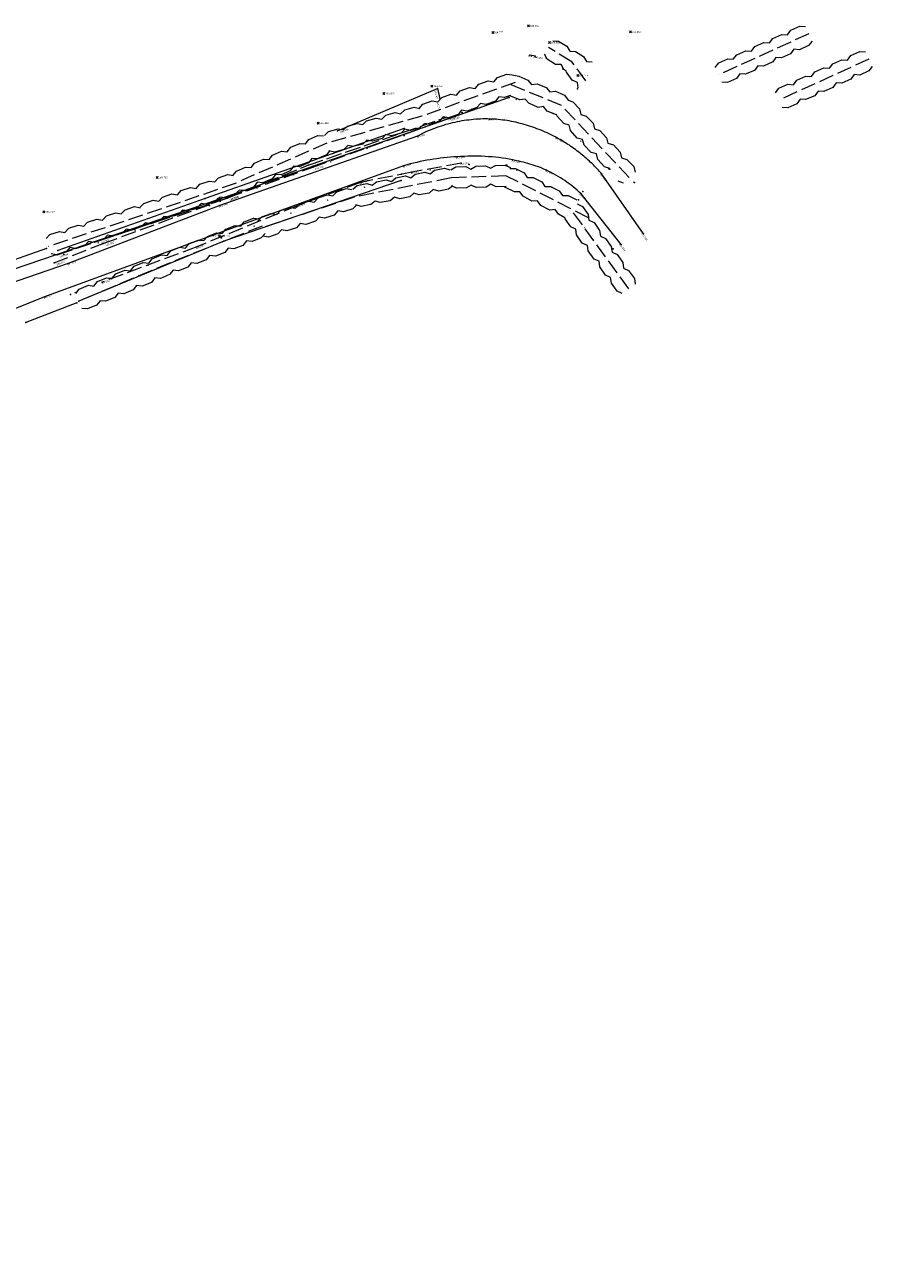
# Model space of a CAD drawing. Header units: metres. Extents: x 658718 to 659592, y 796119 to 796841.
# Tile 7 of 10: x 659312 to 659398, y 796404 to 796529. Entities that reach past the tile are written whole.
import ezdxf

# ---------------------------------------------------------------- set-up
doc = ezdxf.new("R2010")
doc.units = ezdxf.units.M
doc.header["$MEASUREMENT"] = 0
for name, pattern in [('Center line', [100, 100, 0]), ('Dashed 3-1', [2, 1.5, -0.5]), ('Dashed 4-1', [2, 1.6, -0.4]), ('Edge of Bush', [3.846153, -1.282051, -1.282051, 0, -1.282051]), ('Gate', [100, 100, 0]), ('Hedge', [100, 100, 0]), ('Power line', [100, 100, 0])]:
    doc.linetypes.add(name, pattern=pattern)
for name, color, linetype, lineweight, true_color in [('Bank Bottom', 7, 'Continuous', 0, 0xffa500), ('Bank Bottom_Text', 7, 'Continuous', 0, 0xffa500), ('Bank Top', 7, 'Continuous', 0, 0xc7c074), ('Bank Top_Text', 7, 'Continuous', 0, 0xc7c074), ('Channel', 7, 'Continuous', 0, 0xff0080), ('Channel_Text', 7, 'Continuous', 0, 0xff0080), ('Electricity Pole', 1, 'Continuous', 0, 0xff0000), ('Electricity Pole_Text', 1, 'Continuous', 0, 0xff0000), ('Finished Floor Level', 7, 'Continuous', 0, 0xffffff), ('Gate', 6, 'Continuous', 0, 0xff00ff), ('Hedge', 3, 'Continuous', 0, 0x00ff00), ('Overhead Electricity Line', 1, 'Continuous', 0, 0xff0000), ('Points', 7, 'Continuous', 0, 0xffffff), ('Road Edge', 7, 'Continuous', 0, 0xff80c0), ('Road Edge_Text', 7, 'Continuous', 0, 0xff80c0), ('Spot Level', 7, 'Continuous', 0, 0xffffff), ('Spot Level_Text', 7, 'Continuous', 0, 0xffffff), ('Vegetation Line', 7, 'Continuous', 0, 0x85c929)]:
    doc.layers.add(name, color=color, linetype=linetype, lineweight=lineweight, true_color=true_color)
doc.styles.add('0.3mm', font='micross.ttf', dxfattribs={"height": 0.3})

# ---------------------------------------------------------------- blocks, each defined once
blk = doc.blocks.new('Point')
blk.add_point((0, 0))
blk = doc.blocks.new('Spot Level-Dia cross')
at = {"color": 0}
for p, q in [((-1, 1), (1, -1)), ((-1, -1), (1, 1))]:
    blk.add_line(p, q, dxfattribs=at)
blk = doc.blocks.new('Electricity Pole-Cross circle')
at = {"color": 0}
for p, q in [((-1, 0), (1, 0)), ((0, -1), (0, 1))]:
    blk.add_line(p, q, dxfattribs=at)
blk.add_circle((0, 0), 0.9, dxfattribs=at)

msp = doc.modelspace()

# ---------------------------------------------------------------- linework, layer by layer
at = {"layer": 'Bank Bottom', "linetype": 'Dashed 3-1'}
for points in [[(659314.77, 796504.69, 165.61), (659319.74, 796506.64, 165.58), (659332.39, 796511.27, 165.19), (659340.93, 796514.35, 164.73), (659354.67, 796519.29, 164.13)], [(659355.94, 796514.76, 163.91), (659350.95, 796513.85, 164.29), (659345.78, 796512.81, 164.65), (659339.39, 796510.46, 164.86), (659329.21, 796506.3, 165.23), (659319.65, 796502.74, 165.5)]]:
    msp.add_polyline3d(points, dxfattribs=at)
at = {"layer": 'Bank Top', "linetype": 'Dashed 4-1'}
msp.add_polyline3d([(659315.09, 796505.49, 166.03), (659319.28, 796506.92, 166.03), (659332.29, 796511.22, 165.55), (659340.46, 796514.55, 165.32), (659354.38, 796519.36, 164.69)], dxfattribs=at)
at = {"layer": 'Channel', "linetype": 'Continuous'}
msp.add_line((659363.45, 796525.57, 164.14), (659362.89, 796525.67, 164.11), dxfattribs=at)
msp.add_polyline3d([(659343.45, 796518.04, 164.47), (659353.57, 796522.3, 164.41), (659353.79, 796521.26, 164.17)], dxfattribs=at)
at = {"layer": 'Finished Floor Level', "color": 96, "linetype": 'Hedge', "true_color": 0x008000}
for points in [[(659350.18, 796518.25, 164.34), (659330.06, 796511.17, 165.28), (659315.15, 796505.93, 165.58)], [(659349.88, 796513.02, 164.44), (659331.93, 796506.88, 165.07), (659317.28, 796500.82, 165.37)]]:
    msp.add_polyline3d(points, dxfattribs=at)
at = {"layer": 'Gate', "linetype": 'Gate', "ltscale": 0.2}
for p, q in [((659313.99, 796506.14, 165.65), (659308.88, 796504.31, 165.77)), ((659317.09, 796500.65, 165.4), (659311.91, 796498.65, 165.57))]:
    msp.add_line(p, q, dxfattribs=at)
at = {"layer": 'Hedge', "linetype": 'Dashed 3-1'}
for p, q in [((659391.11, 796527.83, 160.26), (659382, 796523.68, 160.26)), ((659367.15, 796524.99), (659364.79, 796526.44)), ((659368.57, 796523.09), (659367.15, 796524.99)), ((659397.2, 796525.27, 160.26), (659388.09, 796521.12, 160.26)), ((659361.4, 796522.91, 160.26), (659351.98, 796519.51, 160.26)), ((659366.1, 796520.59, 160.26), (659360.9, 796522.72, 160.26)), ((659351.98, 796519.51, 160.26), (659342.35, 796516.78, 160.26)), ((659372.95, 796513.3, 160.26), (659366.1, 796520.59, 160.26)), ((659342.35, 796516.78, 160.26), (659333.19, 796512.76, 160.26)), ((659354.95, 796513.27, 164.94), (659345.13, 796511.33, 164.94)), ((659360.48, 796513.48, 164.94), (659354.95, 796513.27, 164.94)), ((659368.84, 796509.23, 164.94), (659360.48, 796513.48, 164.94)), ((659333.19, 796512.74, 160.26), (659323.73, 796509.49, 160.26)), ((659345.13, 796511.33, 164.94), (659335.64, 796508.15, 164.94)), ((659372.9, 796502.04, 164.94), (659367.03, 796510.15, 164.94)), ((659323.73, 796509.49, 160.26), (659314.22, 796506.35, 160.26)), ((659335.81, 796508.39, 165.37), (659326.51, 796504.68, 165.37)), ((659326.51, 796504.68, 165.37), (659317.28, 796500.82, 165.37))]:
    msp.add_line(p, q, dxfattribs=at)
at = {"layer": 'Hedge'}
for points, elevation in [([(659381.66, 796524.43), (659382.01, 796524.89), (659382.91, 796525.3), (659383.48, 796525.26), (659383.83, 796525.71), (659384.73, 796526.12), (659385.31, 796526.09), (659385.65, 796526.54), (659386.55, 796526.95), (659387.13, 796526.91), (659387.47, 796527.37), (659388.38, 796527.77), (659388.95, 796527.73), (659389.29, 796528.19), (659390.2, 796528.61), (659390.77, 796528.56)], 160.26), ([(659391.44, 796527.09), (659391.09, 796526.64), (659390.18, 796526.23), (659389.6, 796526.27), (659389.28, 796525.8), (659388.35, 796525.4), (659387.78, 796525.45), (659387.46, 796524.99), (659386.53, 796524.56), (659385.96, 796524.6), (659385.63, 796524.14), (659384.69, 796523.75), (659384.14, 796523.78), (659383.8, 796523.33), (659382.9, 796522.92), (659382.33, 796522.95)], 160.26), ([(659387.75, 796521.87), (659388.1, 796522.33), (659389, 796522.74), (659389.57, 796522.69), (659389.92, 796523.15), (659390.82, 796523.56), (659391.4, 796523.53), (659391.74, 796523.98), (659392.64, 796524.39), (659393.22, 796524.35), (659393.56, 796524.81), (659394.47, 796525.21), (659395.04, 796525.17), (659395.38, 796525.63), (659396.29, 796526.04), (659396.86, 796526)], 160.26), ([(659397.53, 796524.53), (659397.18, 796524.08), (659396.27, 796523.66), (659395.69, 796523.71), (659395.37, 796523.24), (659394.44, 796522.84), (659393.87, 796522.89), (659393.55, 796522.42), (659392.62, 796522), (659392.05, 796522.04), (659391.72, 796521.58), (659390.78, 796521.18), (659390.23, 796521.22), (659389.89, 796520.77), (659388.99, 796520.36), (659388.42, 796520.39)], 160.26), ([(659351.71, 796520.28), (659352.09, 796520.71), (659353.03, 796521.05), (659353.59, 796520.96), (659353.98, 796521.39), (659354.91, 796521.72), (659355.48, 796521.64), (659355.85, 796522.06), (659356.79, 796522.4), (659357.36, 796522.31), (659357.74, 796522.74), (659358.67, 796523.07), (659359.24, 796522.99), (659359.61, 796523.41), (659360.56, 796523.75), (659361.12, 796523.67)], 160.26), ([(659361.12, 796523.67), (659361.78, 796523.54), (659362.7, 796523.16), (659363.06, 796522.72), (659363.63, 796522.78), (659364.55, 796522.4), (659364.92, 796521.97), (659365.48, 796522.02), (659366.4, 796521.64), (659366.79, 796521.12)], 160.26), ([(659360.92, 796521.59), (659360.34, 796521.38), (659359.77, 796521.47), (659359.41, 796521.03), (659358.45, 796520.7), (659357.89, 796520.8), (659357.53, 796520.37), (659356.57, 796520.02), (659356, 796520.11), (659355.65, 796519.68), (659354.67, 796519.35), (659354.12, 796519.44), (659353.75, 796519.01), (659352.82, 796518.67), (659352.25, 796518.76)], 160.26), ([(659365.62, 796519.64), (659365.59, 796519.64), (659364.65, 796520.02), (659364.28, 796520.47), (659363.73, 796520.39), (659362.79, 796520.81), (659362.44, 796521.23), (659361.87, 796521.17), (659360.96, 796521.54), (659360.92, 796521.59)], 160.26), ([(659366.79, 796521.12), (659367.24, 796520.97), (659367.92, 796520.24), (659368.07, 796519.69), (659368.61, 796519.51), (659369.29, 796518.79), (659369.44, 796518.23), (659369.98, 796518.05), (659370.66, 796517.33), (659370.8, 796516.77), (659371.35, 796516.6), (659372.02, 796515.87), (659372.17, 796515.31), (659372.71, 796515.14), (659373.4, 796514.41), (659373.54, 796513.85)], 160.26), ([(659342.13, 796517.56), (659342.54, 796517.96), (659343.5, 796518.24), (659344.06, 796518.11), (659344.47, 796518.51), (659345.43, 796518.78), (659345.99, 796518.66), (659346.39, 796519.05), (659347.35, 796519.32), (659347.91, 796519.2), (659348.32, 796519.6), (659349.28, 796519.87), (659349.83, 796519.74), (659350.24, 796520.14), (659351.2, 796520.42), (659351.76, 796520.29)], 160.26), ([(659371.02, 796514.1), (659370.99, 796514.22), (659370.45, 796514.38), (659369.76, 796515.13), (659369.63, 796515.69), (659369.09, 796515.84), (659368.39, 796516.58), (659368.24, 796517.14), (659367.7, 796517.3), (659367.02, 796518.06), (659366.88, 796518.6), (659366.34, 796518.77), (659365.66, 796519.5), (659365.62, 796519.64)], 160.26), ([(659352.2, 796518.73), (659351.78, 796518.34), (659350.82, 796518.07), (659350.26, 796518.19), (659349.87, 796517.78), (659348.89, 796517.52), (659348.33, 796517.66), (659347.95, 796517.25), (659346.97, 796516.97), (659346.41, 796517.09), (659346.02, 796516.69), (659345.03, 796516.43), (659344.48, 796516.55), (659344.08, 796516.15), (659343.13, 796515.88), (659342.57, 796516)], 160.26), ([(659332.86, 796513.5), (659333.21, 796513.96), (659334.13, 796514.36), (659334.7, 796514.31), (659335.05, 796514.76), (659335.96, 796515.16), (659336.53, 796515.12), (659336.88, 796515.56), (659337.79, 796515.96), (659338.36, 796515.91), (659338.71, 796516.36), (659339.62, 796516.76), (659340.2, 796516.71), (659340.54, 796517.16), (659341.46, 796517.57), (659342.03, 796517.52)], 160.26), ([(659342.68, 796516.04), (659342.32, 796515.59), (659341.4, 796515.19), (659340.83, 796515.24), (659340.5, 796514.78), (659339.56, 796514.38), (659338.99, 796514.44), (659338.67, 796513.98), (659337.74, 796513.57), (659337.16, 796513.62), (659336.83, 796513.17), (659335.88, 796512.78), (659335.33, 796512.82), (659334.99, 796512.37), (659334.08, 796511.98), (659333.51, 796512.02)], 160.26), ([(659354.92, 796514.09), (659355.42, 796514.38), (659356.41, 796514.42), (659356.92, 796514.16), (659357.42, 796514.45), (659358.41, 796514.49), (659358.93, 796514.24), (659359.42, 796514.53), (659360.41, 796514.56), (659360.92, 796514.31), (659360.98, 796514.34)], 164.94), ([(659323.46, 796510.26), (659323.85, 796510.68), (659324.8, 796511.01), (659325.36, 796510.91), (659325.75, 796511.33), (659326.69, 796511.65), (659327.25, 796511.57), (659327.64, 796511.98), (659328.58, 796512.3), (659329.14, 796512.21), (659329.53, 796512.63), (659330.47, 796512.95), (659331.04, 796512.86), (659331.42, 796513.28), (659332.36, 796513.61), (659332.93, 796513.51)], 160.26), ([(659344.98, 796512.13), (659345.42, 796512.49), (659346.4, 796512.69), (659346.94, 796512.52), (659347.39, 796512.88), (659348.36, 796513.07), (659348.91, 796512.91), (659349.35, 796513.27), (659350.32, 796513.46), (659350.87, 796513.29), (659351.31, 796513.66), (659352.28, 796513.85), (659352.83, 796513.68), (659353.26, 796514.04), (659354.25, 796514.24), (659354.79, 796514.07)], 164.94), ([(659360.86, 796514.21), (659361.43, 796514.22), (659362.32, 796513.77), (659362.64, 796513.3), (659363.22, 796513.31), (659364.1, 796512.86), (659364.43, 796512.39), (659365, 796512.41), (659365.88, 796511.96), (659366.21, 796511.48), (659366.78, 796511.5), (659367.66, 796511.04)], 164.94), ([(659335.38, 796508.92), (659335.78, 796509.34), (659336.72, 796509.66), (659337.29, 796509.56), (659337.68, 796509.98), (659338.62, 796510.29), (659339.19, 796510.2), (659339.57, 796510.61), (659340.51, 796510.92), (659341.08, 796510.83), (659341.47, 796511.24), (659342.41, 796511.56), (659342.98, 796511.46), (659343.36, 796511.87), (659344.31, 796512.19), (659344.88, 796512.09)], 164.94), ([(659355.11, 796512.48), (659354.66, 796512.12), (659353.68, 796511.93), (659353.13, 796512.1), (659352.7, 796511.72), (659351.71, 796511.54), (659351.16, 796511.72), (659350.75, 796511.34), (659349.75, 796511.14), (659349.2, 796511.31), (659348.78, 796510.94), (659347.77, 796510.77), (659347.24, 796510.93), (659346.81, 796510.57), (659345.83, 796510.37), (659345.29, 796510.54)], 164.94), ([(659360.5, 796512.4), (659359.48, 796512.36), (659358.96, 796512.62), (659358.49, 796512.32), (659357.47, 796512.31), (659356.97, 796512.55), (659356.48, 796512.26), (659355.49, 796512.22), (659354.98, 796512.47)], 164.94), ([(659366.44, 796509.24), (659365.78, 796509.59), (659365.47, 796510.06), (659364.91, 796510.02), (659364, 796510.48), (659363.67, 796510.96), (659363.11, 796510.92), (659362.21, 796511.41), (659361.9, 796511.87), (659361.33, 796511.85), (659360.45, 796512.3), (659360.38, 796512.4)], 164.94), ([(659362.49, 796512.47), (659362.48, 796512.47)], 164.94), ([(659372.36, 796512.75), (659371.82, 796512.94)], 160.26), ([(659333.46, 796511.98), (659333.06, 796511.56), (659332.12, 796511.24), (659331.54, 796511.33), (659331.18, 796510.9), (659330.21, 796510.59), (659329.65, 796510.69), (659329.29, 796510.26), (659328.33, 796509.93), (659327.76, 796510.02), (659327.39, 796509.6), (659326.42, 796509.29), (659325.87, 796509.38), (659325.49, 796508.96), (659324.55, 796508.64), (659323.99, 796508.73)], 160.26), ([(659313.97, 796507.13), (659314.36, 796507.55), (659315.31, 796507.86), (659315.87, 796507.76), (659316.27, 796508.17), (659317.21, 796508.48), (659317.78, 796508.39), (659318.17, 796508.8), (659319.11, 796509.11), (659319.67, 796509), (659320.06, 796509.42), (659321.01, 796509.73), (659321.57, 796509.63), (659321.96, 796510.04), (659322.91, 796510.36), (659323.48, 796510.25)], 160.26), ([(659345.39, 796510.56), (659344.99, 796510.15), (659344.04, 796509.83), (659343.47, 796509.93), (659343.1, 796509.5), (659342.14, 796509.19), (659341.58, 796509.3), (659341.21, 796508.88), (659340.25, 796508.55), (659339.68, 796508.65), (659339.31, 796508.23), (659338.33, 796507.93), (659337.78, 796508.02), (659337.4, 796507.61), (659336.46, 796507.29), (659335.9, 796507.39)], 164.94), ([(659367.7, 796510.63), (659368.21, 796510.38), (659368.8, 796509.57), (659368.87, 796509), (659369.39, 796508.75), (659369.96, 796507.95), (659370.05, 796507.38), (659370.56, 796507.14), (659371.14, 796506.33), (659371.21, 796505.76), (659371.73, 796505.52), (659372.31, 796504.71), (659372.38, 796504.14), (659372.89, 796503.9), (659373.48, 796503.09), (659373.56, 796502.52)], 164.94), ([(659323.98, 796508.72), (659323.58, 796508.31), (659322.63, 796507.99), (659322.06, 796508.1), (659321.69, 796507.67), (659320.72, 796507.37), (659320.16, 796507.48), (659319.8, 796507.06), (659318.83, 796506.74), (659318.26, 796506.84), (659317.89, 796506.42), (659316.91, 796506.12), (659316.36, 796506.22), (659315.98, 796505.81), (659315.03, 796505.49), (659314.47, 796505.59)], 160.26), ([(659326.21, 796505.44), (659326.58, 796505.88), (659327.51, 796506.25), (659328.07, 796506.18), (659328.44, 796506.62), (659329.36, 796506.99), (659329.93, 796506.93), (659330.3, 796507.36), (659331.22, 796507.73), (659331.79, 796507.66), (659332.15, 796508.1), (659333.08, 796508.46), (659333.65, 796508.4), (659334.01, 796508.84), (659334.94, 796509.21), (659335.51, 796509.14)], 165.37), ([(659372.25, 796501.57), (659371.73, 796501.83), (659371.15, 796502.64), (659371.07, 796503.21), (659370.55, 796503.44), (659369.97, 796504.27), (659369.91, 796504.84), (659369.39, 796505.05), (659368.79, 796505.88), (659368.72, 796506.45), (659368.2, 796506.68), (659367.63, 796507.52), (659367.55, 796508.07), (659367.04, 796508.31), (659366.46, 796509.12), (659366.44, 796509.24)], 164.94), ([(659368.47, 796508.22), (659368.41, 796508.25)], 164.94), ([(659336.11, 796507.64), (659335.73, 796507.2), (659334.8, 796506.83), (659334.23, 796506.9), (659333.88, 796506.45), (659332.94, 796506.09), (659332.37, 796506.17), (659332.03, 796505.72), (659331.09, 796505.34), (659330.51, 796505.41), (659330.17, 796504.97), (659329.21, 796504.61), (659328.65, 796504.68), (659328.3, 796504.24), (659327.37, 796503.87), (659326.81, 796503.94)], 165.37), ([(659316.96, 796501.57), (659317.32, 796502.02), (659318.25, 796502.41), (659318.81, 796502.34), (659319.18, 796502.79), (659320.09, 796503.17), (659320.66, 796503.13), (659321.02, 796503.56), (659321.93, 796503.94), (659322.5, 796503.88), (659322.86, 796504.33), (659323.78, 796504.71), (659324.35, 796504.65), (659324.71, 796505.1), (659325.63, 796505.49), (659326.2, 796505.43)], 165.37), ([(659326.82, 796503.93), (659326.45, 796503.49), (659325.53, 796503.11), (659324.96, 796503.17), (659324.62, 796502.71), (659323.68, 796502.33), (659323.11, 796502.4), (659322.78, 796501.95), (659321.84, 796501.56), (659321.26, 796501.62), (659320.93, 796501.17), (659319.97, 796500.8), (659319.42, 796500.85), (659319.07, 796500.41), (659318.15, 796500.03), (659317.59, 796500.08)], 165.37)]:
    msp.add_lwpolyline(points, dxfattribs=dict(at, elevation=elevation))
for points in [[(659365.22, 796527.14), (659365.8, 796527.1), (659366.65, 796526.58), (659366.93, 796526.08), (659367.5, 796526.05), (659368.34, 796525.53), (659368.64, 796525.04), (659369.2, 796525)], [(659366.58, 796524.09), (659366.35, 796524.24), (659366.07, 796524.72), (659365.5, 796524.74), (659364.66, 796525.27), (659364.37, 796525.76)], [(659367.79, 796522.37), (659367.71, 796522.92), (659367.19, 796523.15), (659366.6, 796523.94), (659366.58, 796524.09)]]:
    msp.add_lwpolyline(points, dxfattribs=at)
at = {"layer": 'Overhead Electricity Line', "linetype": 'Power line', "ltscale": 0.5}
msp.add_polyline3d([(659360.79, 796521.4, 163.51), (659331.39, 796511.08, 165.26), (659291.57, 796497.51, 166.77), (659248.92, 796482.59, 166.34), (659218.84, 796472.15, 164.69), (659186.69, 796461.4, 162.36), (659155.35, 796450.83, 159.41), (659104.34, 796430.49, 157.53), (659061.13, 796411.56, 158.17), (659029.51, 796397.29, 158.71), (658990.28, 796380.08, 159.36), (658940.93, 796356.36, 161.06), (658896.35, 796335.4, 161.64), (658875.24, 796319.12, 159.68), (658840.99, 796276.85, 152.88), (658812.5, 796240.97, 148.01), (658793.25, 796208.78, 143.85), (658756.31, 796160.16, 139.97), (658732.37, 796129.97, 138.73)], dxfattribs=at)
at = {"layer": 'Road Edge', "linetype": 'Center line'}
for points in [[(659374.39, 796507.63, 161.54), (659370.19, 796513.64, 162.17), (659370.07, 796513.78, 162.19), (659369.95, 796513.91, 162.21), (659369.83, 796514.05, 162.24), (659369.7, 796514.18, 162.26), (659369.58, 796514.32, 162.28), (659369.45, 796514.45, 162.3), (659369.32, 796514.58, 162.32), (659369.19, 796514.71, 162.34), (659369.05, 796514.83, 162.36), (659368.92, 796514.96, 162.39), (659368.78, 796515.08, 162.41), (659368.65, 796515.21, 162.43), (659368.51, 796515.33, 162.45), (659368.37, 796515.45, 162.47), (659368.23, 796515.57, 162.49), (659368.08, 796515.68, 162.51), (659367.94, 796515.8, 162.54), (659367.8, 796515.91, 162.56), (659367.65, 796516.02, 162.58), (659367.5, 796516.13, 162.6), (659367.35, 796516.24, 162.62), (659367.2, 796516.35, 162.64), (659367.05, 796516.45, 162.66), (659366.9, 796516.56, 162.69), (659366.74, 796516.66, 162.71), (659366.59, 796516.76, 162.73), (659366.43, 796516.85, 162.75), (659366.28, 796516.95, 162.77), (659366.12, 796517.04, 162.79), (659365.96, 796517.14, 162.81), (659365.8, 796517.23, 162.84), (659365.64, 796517.31, 162.86), (659365.45, 796517.42, 162.89), (659365.25, 796517.52, 162.91), (659365.05, 796517.62, 162.94), (659364.85, 796517.72, 162.97), (659364.65, 796517.81, 163), (659364.45, 796517.9, 163.03), (659364.24, 796517.99, 163.06), (659364.03, 796518.08, 163.09), (659363.83, 796518.16, 163.12), (659363.62, 796518.24, 163.14), (659363.41, 796518.32, 163.17), (659363.2, 796518.39, 163.2), (659362.98, 796518.47, 163.23), (659362.77, 796518.54, 163.26), (659362.56, 796518.6, 163.29), (659362.34, 796518.67, 163.32), (659362.13, 796518.73, 163.35), (659361.91, 796518.78, 163.38), (659361.69, 796518.84, 163.4), (659361.47, 796518.89, 163.43), (659361.26, 796518.94, 163.46), (659361.04, 796518.98, 163.49), (659360.82, 796519.02, 163.52), (659360.6, 796519.06, 163.55), (659360.38, 796519.09, 163.58), (659360.16, 796519.12, 163.61), (659359.94, 796519.15, 163.63), (659359.71, 796519.17, 163.66), (659359.49, 796519.19, 163.69), (659359.27, 796519.21, 163.72), (659359.05, 796519.22, 163.75), (659358.83, 796519.22, 163.78), (659358.6, 796519.23, 163.79), (659358.36, 796519.23, 163.81), (659358.13, 796519.23, 163.83), (659357.89, 796519.22, 163.84), (659357.65, 796519.21, 163.86), (659357.42, 796519.19, 163.87), (659357.18, 796519.17, 163.89), (659356.95, 796519.15, 163.91), (659356.71, 796519.12, 163.92), (659356.48, 796519.09, 163.94), (659356.24, 796519.06, 163.96), (659356.01, 796519.02, 163.97), (659355.77, 796518.98, 163.99), (659355.54, 796518.93, 164.01), (659355.31, 796518.88, 164.02), (659355.07, 796518.83, 164.04), (659354.84, 796518.77, 164.06), (659354.61, 796518.71, 164.07), (659354.38, 796518.65, 164.09), (659354.15, 796518.58, 164.11), (659353.93, 796518.51, 164.12), (659353.7, 796518.43, 164.14), (659353.48, 796518.35, 164.15), (659353.26, 796518.27, 164.17), (659353.04, 796518.19, 164.19), (659352.82, 796518.1, 164.2), (659352.6, 796518.01, 164.22), (659352.38, 796517.91, 164.24), (659352.17, 796517.81, 164.25), (659351.96, 796517.71, 164.27), (659351.75, 796517.6, 164.29), (659351.54, 796517.49, 164.3), (659331.55, 796510.47, 165.15), (659316.21, 796504.63, 165.58), (659306.52, 796501.3, 165.96)], [(659372.14, 796506.55, 161.55), (659368.08, 796511.66, 162.11), (659367.89, 796511.84, 162.15), (659367.69, 796512.02, 162.18), (659367.49, 796512.19, 162.21), (659367.28, 796512.36, 162.24), (659367.08, 796512.52, 162.27), (659366.86, 796512.68, 162.3), (659366.65, 796512.84, 162.33), (659366.43, 796512.99, 162.36), (659366.21, 796513.14, 162.39), (659365.99, 796513.28, 162.42), (659365.76, 796513.42, 162.45), (659365.53, 796513.56, 162.48), (659365.3, 796513.69, 162.51), (659365.06, 796513.81, 162.55), (659364.83, 796513.93, 162.58), (659364.59, 796514.04, 162.61), (659364.38, 796514.13, 162.65), (659364.18, 796514.22, 162.68), (659363.97, 796514.31, 162.72), (659363.76, 796514.39, 162.76), (659363.55, 796514.46, 162.8), (659363.33, 796514.53, 162.84), (659363.12, 796514.6, 162.88), (659362.9, 796514.67, 162.92), (659362.69, 796514.73, 162.96), (659362.47, 796514.79, 162.99), (659362.25, 796514.85, 163.03), (659362.03, 796514.9, 163.07), (659361.81, 796514.95, 163.11), (659361.59, 796515, 163.15), (659361.15, 796515.09, 163.23), (659360.81, 796515.16, 163.27), (659360.46, 796515.22, 163.32), (659360.12, 796515.27, 163.37), (659359.77, 796515.32, 163.41), (659359.42, 796515.36, 163.46), (659359.07, 796515.39, 163.51), (659358.72, 796515.41, 163.55), (659358.37, 796515.43, 163.6), (659358.01, 796515.45, 163.64), (659357.66, 796515.46, 163.69), (659357.31, 796515.46, 163.74), (659356.96, 796515.46, 163.78), (659356.61, 796515.45, 163.83), (659356.25, 796515.44, 163.88), (659355.9, 796515.43, 163.92), (659355.55, 796515.41, 163.97), (659355.21, 796515.39, 164), (659354.87, 796515.36, 164.02), (659354.52, 796515.33, 164.05), (659354.18, 796515.3, 164.08), (659353.84, 796515.26, 164.11), (659353.5, 796515.21, 164.13), (659353.15, 796515.16, 164.16), (659352.81, 796515.11, 164.19), (659352.47, 796515.05, 164.22), (659352.14, 796514.98, 164.24), (659351.8, 796514.91, 164.27), (659351.46, 796514.84, 164.3), (659351.13, 796514.76, 164.33), (659350.79, 796514.68, 164.35), (659350.46, 796514.59, 164.38), (659350.13, 796514.5, 164.41), (659330.87, 796507.47, 165.15), (659313.81, 796501.26, 165.65), (659307.57, 796498.75, 165.91)]]:
    msp.add_polyline3d(points, dxfattribs=at)
at = {"layer": 'Vegetation Line', "linetype": 'Edge of Bush'}
for points in [[(659364.54, 796525.39, 164.32), (659366.24, 796524.29, 164.3), (659367.72, 796522.27, 164.3)], [(659373.48, 796512.79, 161.85), (659370.88, 796514.18, 162.01), (659365.25, 796519.77, 163.07), (659360.74, 796521.49, 163.55), (659356.06, 796519.88, 164.01), (659350.18, 796517.57, 164.37), (659330.49, 796510.49, 165.22), (659315.77, 796505.54, 165.64)], [(659365.2, 796512.3, 162.39), (659360.56, 796514.55, 163.19), (659356.77, 796514.62, 163.84), (659349.92, 796513.63, 164.39), (659331.7, 796507.21, 165.21), (659316.43, 796501.49, 165.45)]]:
    msp.add_polyline3d(points, dxfattribs=at)

# ---------------------------------------------------------------- block references
at = {"layer": 'Bank Bottom_Text', "linetype": 'Continuous'}
for p in [(659354.67, 796519.29, 164.13), (659355.94, 796514.76, 163.91), (659340.93, 796514.35, 164.73), (659350.95, 796513.85, 164.29), (659345.78, 796512.81, 164.65), (659332.39, 796511.27, 165.19), (659339.39, 796510.46, 164.86), (659319.74, 796506.64, 165.58), (659329.21, 796506.3, 165.23), (659314.77, 796504.69, 165.61), (659319.65, 796502.74, 165.5)]:
    msp.add_blockref('Point', p, dxfattribs=at)
at = {"layer": 'Bank Top_Text', "linetype": 'Continuous'}
for p in [(659354.38, 796519.36, 164.69), (659340.46, 796514.55, 165.32), (659332.29, 796511.22, 165.55), (659319.28, 796506.92, 166.03), (659315.09, 796505.49, 166.03)]:
    msp.add_blockref('Point', p, dxfattribs=at)
at = {"layer": 'Channel_Text', "linetype": 'Continuous'}
for p in [(659362.89, 796525.67, 164.11), (659363.45, 796525.57, 164.14), (659353.57, 796522.3, 164.41), (659353.79, 796521.26, 164.17), (659343.45, 796518.04, 164.47)]:
    msp.add_blockref('Point', p, dxfattribs=at)
at = {"layer": 'Electricity Pole', "color": 7, "linetype": 'Continuous', "lineweight": -3, "true_color": 0xffffff, "xscale": 0.1500000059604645, "yscale": 0.1500000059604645}
msp.add_blockref('Electricity Pole-Cross circle', (659331.4, 796511.09, 165.23), dxfattribs=at)
at = {"layer": 'Electricity Pole', "linetype": 'Continuous'}
msp.add_blockref('Point', (659331.4, 796511.09, 165.23), dxfattribs=at)
at = {"layer": 'Gate', "linetype": 'Continuous'}
for p in [(659313.99, 796506.14, 165.65), (659317.09, 796500.65, 165.4), (659311.91, 796498.65, 165.57)]:
    msp.add_blockref('Point', p, dxfattribs=at)
at = {"layer": 'Hedge', "linetype": 'Continuous'}
for p in [(659350.18, 796518.25, 164.34), (659349.88, 796513.02, 164.44), (659330.06, 796511.17, 165.28), (659315.15, 796505.93, 165.58), (659331.93, 796506.88, 165.07), (659317.28, 796500.82, 165.37)]:
    msp.add_blockref('Point', p, dxfattribs=at)
at = {"layer": 'Overhead Electricity Line', "linetype": 'Continuous'}
for p in [(659360.79, 796521.4, 163.51), (659331.39, 796511.08, 165.26)]:
    msp.add_blockref('Point', p, dxfattribs=at)
at = {"layer": 'Points', "linetype": 'Continuous'}
msp.add_blockref('Point', (659368.27, 796511.88, 162.03), dxfattribs=at)
at = {"layer": 'Road Edge_Text', "linetype": 'Continuous'}
for p in [(659358.83, 796519.22, 163.78), (659351.54, 796517.49, 164.3), (659365.64, 796517.31, 162.86), (659350.13, 796514.5, 164.41), (659355.55, 796515.41, 163.97), (659361.15, 796515.09, 163.23), (659364.59, 796514.04, 162.61), (659370.19, 796513.64, 162.17), (659368.08, 796511.66, 162.11), (659331.55, 796510.47, 165.15), (659330.87, 796507.47, 165.15), (659374.39, 796507.63, 161.54), (659372.14, 796506.55, 161.55), (659316.21, 796504.63, 165.58), (659313.81, 796501.26, 165.65)]:
    msp.add_blockref('Point', p, dxfattribs=at)
at = {"layer": 'Spot Level', "color": 18, "linetype": 'Continuous', "lineweight": -3, "true_color": 0x000000, "xscale": 0.1000000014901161, "yscale": 0.1000000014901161}
for p in [(659362.77, 796528.65, 164.6), (659359.14, 796527.98, 164.78), (659364.9, 796526.94, 164.51), (659373.07, 796528.04, 164.11), (659367.74, 796523.61, 164.24), (659352.99, 796522.54, 164.76), (659348.13, 796521.8, 165), (659341.48, 796518.81, 165.31), (659325.19, 796513.32, 165.73), (659313.75, 796509.84, 166.24), (659331.52, 796507.37, 165.17)]:
    msp.add_blockref('Spot Level-Dia cross', p, dxfattribs=at)
at = {"layer": 'Spot Level', "linetype": 'Continuous'}
for p in [(659362.77, 796528.65, 164.6), (659359.14, 796527.98, 164.78), (659373.07, 796528.04, 164.11), (659364.9, 796526.94, 164.51), (659367.74, 796523.61, 164.24), (659352.99, 796522.54, 164.76), (659348.13, 796521.8, 165), (659341.48, 796518.81, 165.31), (659325.19, 796513.32, 165.73), (659313.75, 796509.84, 166.24), (659331.52, 796507.37, 165.17)]:
    msp.add_blockref('Point', p, dxfattribs=at)
at = {"layer": 'Vegetation Line', "linetype": 'Continuous'}
for p in [(659364.54, 796525.39, 164.32), (659366.24, 796524.29, 164.3), (659367.72, 796522.27, 164.3), (659360.74, 796521.49, 163.55), (659356.06, 796519.88, 164.01), (659365.25, 796519.77, 163.07), (659350.18, 796517.57, 164.37), (659356.77, 796514.62, 163.84), (659360.56, 796514.55, 163.19), (659349.92, 796513.63, 164.39), (659370.88, 796514.18, 162.01), (659373.48, 796512.79, 161.85), (659367.81, 796511.04, 161.94), (659330.49, 796510.49, 165.22), (659331.7, 796507.21, 165.21), (659371.31, 796506.1, 161.47), (659315.77, 796505.54, 165.64), (659316.43, 796501.49, 165.45)]:
    msp.add_blockref('Point', p, dxfattribs=at)

# ---------------------------------------------------------------- texts
at = {"layer": 'Bank Bottom_Text', "style": '0.3mm'}
for s, rotation, p in [('164.129', 19.7921, (659354.93, 796519.01, 164.13)), ('164.728', 19.7921, (659341.19, 796514.06, 164.73)), ('163.907', 370.2454, (659355.82, 796514.55, 163.91)), ('164.291', 371.3773, (659350.84, 796513.65, 164.29)), ('164.647', 380.2293, (659345.7, 796512.59, 164.65)), ('165.188', 19.8219, (659332.66, 796510.99, 165.19)), ('164.861', 382.2129, (659339.32, 796510.24, 164.86)), ('165.582', 20.1058, (659320.01, 796506.36, 165.58)), ('165.232', 380.4242, (659329.13, 796506.08, 165.23)), ('165.612', 21.4959, (659315.04, 796504.41, 165.61)), ('165.502', 380.4242, (659319.57, 796502.52, 165.5))]:
    msp.add_text(s, height=0.18, rotation=rotation, dxfattribs=at).set_placement(p)
at = {"layer": 'Bank Top_Text', "style": '0.3mm'}
for s, rotation, p in [('164.687', 19.0754, (659354.64, 796519.07, 164.69)), ('165.321', 19.0754, (659340.72, 796514.25, 165.32)), ('165.550', 22.1759, (659332.56, 796510.94, 165.55)), ('166.031', 18.2656, (659319.53, 796506.63, 166.03)), ('166.034', 18.8881, (659315.35, 796505.19, 166.03))]:
    msp.add_text(s, height=0.18, rotation=rotation, dxfattribs=at).set_placement(p)
at = {"layer": 'Channel_Text', "style": '0.3mm'}
for s, rotation, p in [('164.106', 350.2199, (659362.71, 796525.52, 164.11)), ('164.144', 350.2199, (659363.27, 796525.42, 164.14)), ('164.407', 281.5493, (659353.25, 796522.09, 164.41)), ('164.174', 281.5493, (659353.46, 796521.04, 164.17)), ('164.475', 22.8342, (659343.73, 796517.77, 164.47))]:
    msp.add_text(s, height=0.18, rotation=rotation, dxfattribs=at).set_placement(p)
at = {"layer": 'Electricity Pole_Text', "style": '0.3mm'}
msp.add_text('EP', height=0.18, dxfattribs=at).set_placement((659331.55, 796511, 165.23))
at = {"layer": 'Road Edge_Text', "style": '0.3mm'}
for s, rotation, p in [('163.777', 358.9212, (659358.68, 796519.05, 163.78)), ('164.301', 379.3579, (659351.46, 796517.27, 164.3)), ('162.857', 331.9485, (659365.43, 796517.23, 162.86)), ('164.410', 380.073, (659350.05, 796514.28, 164.41)), ('163.968', 363.5913, (659355.41, 796515.22, 163.97)), ('163.228', 348.9981, (659360.97, 796514.95, 163.23)), ('162.606', 335.692, (659364.38, 796513.94, 162.61)), ('162.171', 310.8741, (659369.96, 796513.63, 162.17)), ('162.115', 316.9558, (659367.85, 796511.63, 162.11)), ('165.149', 380.8442, (659331.48, 796510.25, 165.15)), ('165.150', 379.9804, (659330.79, 796507.25, 165.15)), ('161.535', 304.9912, (659374.16, 796507.65, 161.54)), ('161.548', 308.4186, (659371.9, 796506.55, 161.55)), ('165.575', 378.9602, (659316.13, 796504.41, 165.58)), ('165.653', 381.9321, (659313.73, 796501.04, 165.65))]:
    msp.add_text(s, height=0.18, rotation=rotation, dxfattribs=at).set_placement(p)
at = {"layer": 'Spot Level_Text', "style": '0.3mm'}
for s, p in [('164.604', (659362.92, 796528.56, 164.6)), ('164.777', (659359.29, 796527.89, 164.78)), ('164.506', (659365.05, 796526.85, 164.51)), ('164.112', (659373.22, 796527.95, 164.11)), ('164.244', (659367.89, 796523.52, 164.24)), ('164.756', (659353.14, 796522.45, 164.76)), ('165.003', (659348.28, 796521.71, 165)), ('165.313', (659341.63, 796518.72, 165.31)), ('165.730', (659325.34, 796513.23, 165.73)), ('166.239', (659313.9, 796509.75, 166.24)), ('165.171', (659331.67, 796507.28, 165.17))]:
    msp.add_text(s, height=0.18, dxfattribs=at).set_placement(p)

doc.saveas('drawing.dxf')
